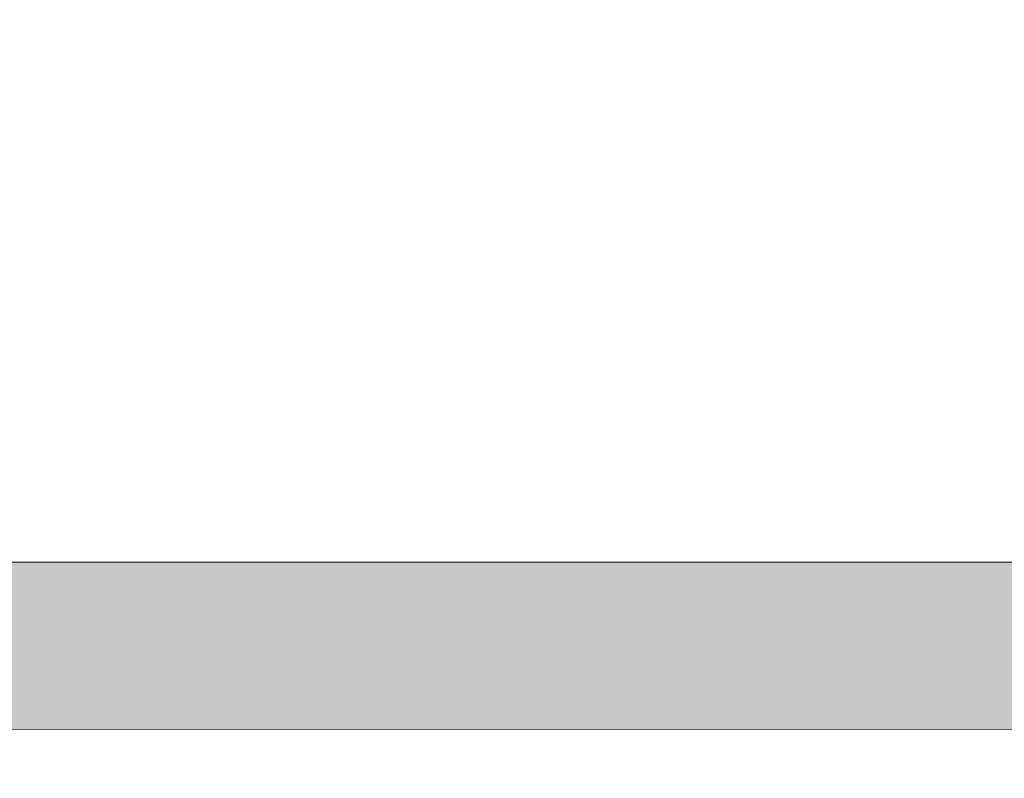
# Model space of a CAD drawing. Header units: metres. Extents: x 362935 to 596424, y 80601 to 172483.
# Tile 6 of 145: x 392792 to 393382, y 93123 to 93577. Entities that reach past the tile are written whole.
import ezdxf

# ---------------------------------------------------------------- set-up
doc = ezdxf.new("R2010")
doc.units = ezdxf.units.M
for name, color, linetype, lineweight in [('FURNITURE', 8, 'Continuous', 5), ('WALL 100', 8, 'Continuous', 5), ('WALLS', 8, 'Continuous', 5)]:
    doc.layers.add(name, color=color, linetype=linetype, lineweight=lineweight)

msp = doc.modelspace()

# ---------------------------------------------------------------- hatches: boundary and pattern name
at = {"layer": 'WALL 100', "true_color": 0x636466}
h = msp.add_hatch(color=251, dxfattribs=at)
h.dxf.hatch_style = 1
h.paths.add_polyline_path([(396724.61, 88352.34), (396724.61, 87153.04), (396624.61, 87153.04), (396624.61, 88352.34)])
h.paths.add_polyline_path([(396572.77, 87153.04), (395973.84, 87153.04), (395973.84, 87053.04), (396572.77, 87053.04)])
h.paths.add_polyline_path([(392202.78, 96243.46), (392354.04, 96268.89), (392352.78, 86123.11), (392202.78, 86123.11)])
h.paths.add_polyline_path([(395292.57, 93152.34), (395292.57, 93252.35), (395780.73, 93252.36), (395780.73, 93152.36)])
h.paths.add_polyline_path([(395880.73, 93402.36), (395880.73, 89215.59), (395780.73, 89215.59), (395780.73, 93402.36)])
h.paths.add_polyline_path([(392353.66, 93152.34), (392353.66, 93252.34), (394292.57, 93252.36), (394292.57, 93152.36)])
h.paths.add_polyline_path([(396652.78, 94293.11), (396652.78, 95056.31), (395880.73, 94886.19), (395880.73, 94252.36), (395780.73, 94252.36), (395780.73, 94966.21), (396802.78, 95195.89), (396802.78, 94293.11)])
h.paths.add_polyline_path([(401879.26, 98490.57), (401725.25, 98447.54), (400752.94, 86122.71), (400903.43, 86122.71)])

# ---------------------------------------------------------------- linework, layer by layer
at = {"layer": 'FURNITURE', "elevation": 1343980.86}
msp.add_lwpolyline([(394082.91, 93252.35), (394082.91, 93706.35), (392806.79, 93706.35), (392806.79, 96059.85), (392352.78, 96059.85), (392352.79, 93252.35)], close=True, dxfattribs=at)
at = {"layer": 'WALLS', "elevation": 1343980.86}
msp.add_lwpolyline([(392353.66, 93152.34), (392353.66, 93252.34), (394292.57, 93252.36), (394292.57, 93152.36)], close=True, dxfattribs=at)

doc.saveas('drawing.dxf')
